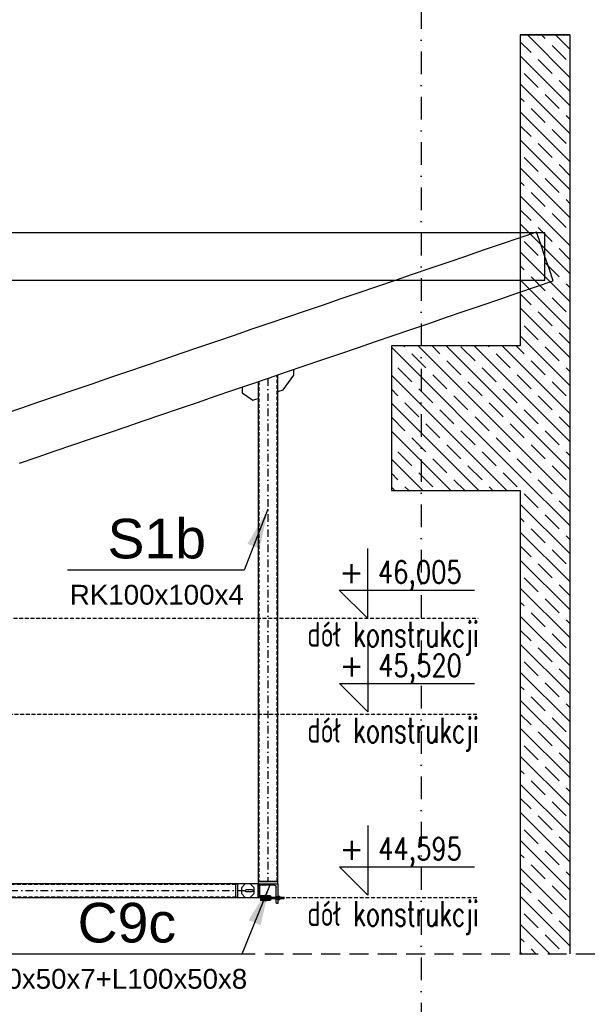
# Model space of a CAD drawing. Header units: millimetres. Extents: x -34919 to 306996, y -293018 to -145733.
# Tile 72 of 256: x 27130 to 30005, y -191294 to -186323. Entities that reach past the tile are written whole.
import ezdxf
from ezdxf.enums import TextEntityAlignment as Align

# ---------------------------------------------------------------- set-up
doc = ezdxf.new("R2010")
doc.units = ezdxf.units.MM
doc.header["$LTSCALE"] = 3
for name, pattern in [('DASHDOT', [25.4, 12.7, -6.35, 0, -6.35]), ('DASHED2', [9.525, 6.35, -3.175]), ('HIDDEN', [9.525, 6.35, -3.175])]:
    doc.linetypes.add(name, pattern=pattern)
for name, color, linetype, lineweight in [('-KONTURY', 7, 'Continuous', 18), ('OPISY', 2, 'Continuous', 13), ('SIATKA', 5, 'Continuous', 18)]:
    doc.layers.add(name, color=color, linetype=linetype, lineweight=lineweight)
for name, color, linetype in [('AR-----H0_HATCHES_RASTERIT', 8, 'Continuous'), ('ARF2000E0_BEARING_ROOF_KANTAVAT_KATTO', 7, 'Continuous'), ('ARF2000E0_LOAD_BEARING_KANTAVAT', 1, 'Continuous'), ('blaszki', 6, 'Continuous'), ('poziome 1', 7, 'Continuous'), ('slupki', 7, 'Continuous'), ('stezenia', 4, 'Continuous'), ('STĘŻENIA_OPIS', 4, 'Continuous')]:
    doc.layers.add(name, color=color, linetype=linetype)
doc.styles.add('ROMANS', font='romans.shx')
doc.styles.get("Standard").update_dxf_attribs({"font": 'arial.ttf', "height": 25})
doc.dimstyles.new('STANDARD-100', dxfattribs={"dimscale": 100, "dimtxt": 2, "dimasz": 2, "dimexe": 0, "dimexo": 0, "dimgap": 0.6, "dimtad": 1, "dimdec": 0, "dimzin": 12, "dimdsep": 46, "dimtxsty": 'Standard', "dimcen": 1, "dimclrd": 256, "dimclre": 256, "dimclrt": 2, "dimadec": 0, "dimazin": 0, "dimtfac": 1, "dimtdec": 0, "dimtmove": 0, "dimatfit": 3, "dimfxl": 0, "dimtolj": 1, "dimtzin": 0, "dimarcsym": 0})
pattern_1 = [(135, (57712.28, -235349.75), (70.71068, 70.71068), []), (135, (57641.78, -235349.75), (70.71068, 70.71068), [100, -50])]
pattern_2 = [(45, (-60706.325, -189215.194), (-6.7351921, 6.7351921), []), (45, (-60701.835, -189215.194), (-6.7351921, 6.7351921), [])]

# ---------------------------------------------------------------- blocks, each defined once
blk = doc.blocks.new('poziom')
at = {"color": 4}
for p, q in [((0, 1.176), (0, 0.076)), ((-0.446, 0.522), (1.685, 0.522)), ((-0.446, 0.522), (0, 0.076))]:
    blk.add_line(p, q, dxfattribs=at)
at = {"color": 2, "style": 'ROMANS', "width": 0.8}
blk.add_attdef('POZIOM', text='', height=0.35, dxfattribs=at).set_placement((0.824, 0.632), align=Align.CENTER)
at = {"color": 2, "style": 'ROMANS'}
blk.add_attdef('+', text='', height=0.35, dxfattribs=at).set_placement((-0.254, 0.632), align=Align.CENTER)
blk = doc.blocks.new('A$C0ED537D3')
at = {"layer": 'poziome 1', "color": 2, "extrusion": (0, 1, 0)}
blk.add_lwpolyline([(0, 0), (-50, 0)], dxfattribs=at)
at = {"layer": 'poziome 1', "color": 2, "extrusion": (-1, 0, 0)}
blk.add_lwpolyline([(3.5, 0), (0, 0)], dxfattribs=at)
for points, elevation in [([(0, 0), (100, 0)], -50), ([(95.5, 0), (17, 0)], -42)]:
    blk.add_lwpolyline(points, dxfattribs=dict(at, elevation=elevation))
at = {"layer": 'poziome 1', "color": 2, "extrusion": (0, 1, 0)}
for points, elevation in [([(-33, 0), (-4.5, 0)], -8), ([(-50, 0), (-46.5, 0)], -100)]:
    blk.add_lwpolyline(points, dxfattribs=dict(at, elevation=elevation))
at = {"layer": 'poziome 1', "color": 2, "extrusion": (0, 0, -1)}
for centre, radius, start, end in [((-4.5, -3.5), 4.5, 270, 0), ((-33, -17), 9, 90, 180), ((-46.5, -95.5), 4.5, 270, 0)]:
    blk.add_arc(centre, radius, start, end, dxfattribs=at)

msp = doc.modelspace()

# ---------------------------------------------------------------- hatches: boundary and pattern name
at = {"layer": '-KONTURY'}
h = msp.add_hatch(dxfattribs=at)
h.set_pattern_fill('ANSI31', color=256, scale=0.5, style=0)
h.set_pattern_definition([(45, (6638.2795, -105305.9482), (-1.122532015, 1.122532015), [])])
h.paths.add_polyline_path([(28362.113, -190754.748), (28362.113, -190753.548), (28359.313, -190750.748), (28345.613, -190750.748), (28345.613, -190754.748)])
h.paths.add_polyline_path([(28385.613, -190754.748), (28385.613, -190750.748), (28371.913, -190750.748), (28369.113, -190753.548), (28369.113, -190754.748)])
h = msp.add_hatch(dxfattribs=at)
h.set_pattern_fill('ANSI31', color=256, scale=0.5, angle=90, style=0)
h.set_pattern_definition([(135, (6588.9686, -105303.9482), (-1.122532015, -1.122532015), [])])
h.paths.add_polyline_path([(28362.113, -190758.748), (28345.613, -190758.748), (28345.613, -190762.748), (28362.113, -190762.748)])
h.paths.add_polyline_path([(28385.613, -190758.748), (28369.113, -190758.748), (28369.113, -190762.748), (28371.613, -190762.748), (28385.613, -190762.748)])
at = {"layer": 'AR-----H0_HATCHES_RASTERIT'}
h = msp.add_hatch(dxfattribs=at)
h.set_pattern_fill('JIS_STN_1E', color=256, scale=100, style=0)
h.set_pattern_definition(pattern_1)
h.paths.add_polyline_path([(29656.625, -191038.101), (29906.625, -191038.101), (29906.625, -186399.749), (29656.625, -186399.749)])
h = msp.add_hatch(dxfattribs=at)
h.set_pattern_fill('JIS_STN_1E', color=256, scale=100, style=0)
h.set_pattern_definition(pattern_1)
h.paths.add_polyline_path([(29006.625, -187969.749), (29656.625, -187969.749), (29656.625, -188699.749), (29006.625, -188699.749)])
at = {"layer": 'slupki'}
h = msp.add_hatch(dxfattribs=at)
h.set_pattern_fill('ANSI32', angle=360)
h.set_pattern_definition(pattern_2)
h.paths.add_polyline_path([(28383.125, -190684.749), (28383.125, -190686.66, -0.41421356), (28378.036, -190691.749), (28345.214, -190691.749, 0.41421356), (28340.125, -190696.838), (28340.125, -190749.66, -0.41421356), (28335.036, -190754.749), (28333.125, -190754.749), (28333.125, -190684.749)])
h = msp.add_hatch(dxfattribs=at)
h.set_pattern_fill('ANSI32', angle=360)
h.set_pattern_definition(pattern_2)
edge = h.paths.add_edge_path()
edge.add_line((28383.125, -190684.749), (28433.125, -190684.749))
edge = h.paths.add_edge_path()
edge.add_line((28416.125, -190692.749), (28387.625, -190692.749))
edge = h.paths.add_edge_path()
edge.add_line((28425.125, -190780.249), (28425.125, -190701.749))
edge = h.paths.add_edge_path()
edge.add_line((28433.125, -190684.749), (28433.125, -190784.749))
edge = h.paths.add_edge_path()
edge.add_ellipse((28416.125, -190701.749), major_axis=(0, 9), ratio=1, start_angle=270, end_angle=360, ccw=False)
edge = h.paths.add_edge_path()
edge.add_ellipse((28429.625, -190780.249), major_axis=(0, 4.5), ratio=1, start_angle=90, end_angle=180, ccw=False)
edge = h.paths.add_edge_path()
edge.add_line((28433.125, -190784.749), (28429.625, -190784.749))
edge = h.paths.add_edge_path()
edge.add_ellipse((28387.625, -190688.249), major_axis=(0, 4.5), ratio=1, start_angle=90, end_angle=180, ccw=False)
edge = h.paths.add_edge_path()
edge.add_line((28383.125, -190688.249), (28383.125, -190684.749))

# ---------------------------------------------------------------- linework, layer by layer
at = {"layer": '-KONTURY'}
for p, q in [((28345.613, -190747.749, 0), (28345.613, -190743.749, 0)), ((28345.613, -190743.749, 0), (28393.113, -190743.749, 0)), ((28393.113, -190747.749, 0), (28345.613, -190747.749, 0)), ((28345.613, -190769.749, 0), (28345.613, -190765.749, 0)), ((28345.613, -190765.749, 0), (28393.113, -190765.749, 0)), ((28393.113, -190769.749, 0), (28345.613, -190769.749, 0)), ((28362.113, -190753.548, 0), (28369.113, -190753.548, 0)), ((28362.113, -190762.748, 0), (28362.113, -190758.748, 0)), ((28365.613, -190747.749, 0), (28365.613, -190767.749, 0)), ((28369.113, -190762.748, 0), (28369.113, -190758.748, 0)), ((28395.113, -190763.749, 0), (28395.113, -190749.749, 0)), ((28399.113, -190749.749, 0), (28399.113, -190763.749, 0)), ((28433.125, -190748.749, 0), (28425.125, -190748.749, 0)), ((28433.125, -190764.749, 0), (28425.125, -190764.749, 0))]:
    msp.add_line(p, q, dxfattribs=at)
at = {"layer": '-KONTURY', "linetype": 'HIDDEN', "const_width": 3, "elevation": 0}
msp.add_lwpolyline([(28385.809, -190756.749), (24009.611, -190756.749)], dxfattribs=at)
at = {"layer": '-KONTURY', "elevation": 0}
for points in [[(28345.613, -190754.748), (28385.613, -190754.748), (28385.613, -190750.748), (28345.613, -190750.748)], [(28345.613, -190754.748), (28385.613, -190754.748), (28385.613, -190750.748), (28345.613, -190750.748)], [(28345.613, -190762.748), (28385.613, -190762.748), (28385.613, -190758.748), (28345.613, -190758.748)]]:
    msp.add_lwpolyline(points, close=True, dxfattribs=at)
at = {"layer": '-KONTURY', "extrusion": (0, 1, 0)}
for points, elevation in [([(-28375.613, 0), (-28355.613, 0)], -190769.749), ([(-28355.613, 0), (-28375.613, 0)], -190771.749), ([(-28394.513, 0), (-28395.113, 0)], -190749.049), ([(-28394.513, 0), (-28395.113, 0)], -190764.449), ([(-28433.025, 0), (-28435.225, 0)], -190756.749), ([(-28435.125, 0), (-28433.125, 0)], -190746.749), ([(-28433.125, 0), (-28435.125, 0)], -190766.749), ([(-28435.025, 0), (-28443.625, 0)], -190756.749), ([(-28436.245, 0), (-28442.405, 0)], -190747.509), ([(-28436.245, 0), (-28442.405, 0)], -190752.129), ([(-28436.245, 0), (-28442.405, 0)], -190761.369), ([(-28436.245, 0), (-28442.405, 0)], -190765.989)]:
    msp.add_lwpolyline(points, dxfattribs=dict(at, elevation=elevation))
at = {"layer": '-KONTURY', "extrusion": (1, 0, 0)}
for points, elevation in [([(-190769.749, 0), (-190771.749, 0)], 28355.613), ([(-190769.649, 0), (-190771.849, 0)], 28365.613), ([(-190771.749, 0), (-190769.749, 0)], 28375.613), ([(-190748.249, 0), (-190749.049, 0)], 28394.513), ([(-190764.449, 0), (-190765.249, 0)], 28394.513), ([(-190752.155, 0), (-190749.049, 0)], 28395.113), ([(-190761.343, 0), (-190752.155, 0)], 28395.113), ([(-190764.449, 0), (-190761.343, 0)], 28395.113), ([(-190751.749, 0), (-190761.749, 0)], 28399.613), ([(-190746.749, 0), (-190766.749, 0)], 28433.125), ([(-190766.749, 0), (-190746.749, 0)], 28435.125), ([(-190749.449, 0), (-190764.049, 0)], 28435.125), ([(-190749.449, 0), (-190764.049, 0)], 28443.525), ([(-190752.669, 0), (-190760.829, 0)], 28465.113)]:
    msp.add_lwpolyline(points, dxfattribs=dict(at, elevation=elevation))
at = {"layer": '-KONTURY', "elevation": 0}
for points in [[(28359.313, -190750.748), (28362.113, -190753.548), (28362.113, -190754.748)], [(28371.913, -190750.748), (28369.113, -190753.548), (28369.113, -190754.748)], [(28389.474, -190756.749), (28394.513, -190756.749)], [(28395.113, -190752.155), (28398.693, -190752.155)], [(28395.113, -190761.343), (28398.693, -190761.343)], [(28399.613, -190761.749), (28398.693, -190761.343)], [(28399.613, -190751.749), (28464.193, -190751.749)], [(28464.193, -190761.749), (28465.113, -190760.829)]]:
    msp.add_lwpolyline(points, dxfattribs=at)
at = {"layer": '-KONTURY', "extrusion": (4.74932e-13, -1, 0), "elevation": 190756.749}
msp.add_lwpolyline([(28388.613, 0), (28465.213, 0)], dxfattribs=at)
at = {"layer": '-KONTURY', "extrusion": (1, 8.55995e-13, 0), "elevation": 28388.713}
msp.add_lwpolyline([(-190748.249, 0), (-190765.249, 0)], dxfattribs=at)
at = {"layer": '-KONTURY', "extrusion": (1.25448e-12, -1, 0)}
for elevation in [190748.249, 190765.249]:
    msp.add_lwpolyline([(28394.513, 0), (28388.713, 0)], dxfattribs=dict(at, elevation=elevation))
at = {"layer": '-KONTURY', "extrusion": (1, 9.4493e-13, 0), "elevation": 28394.513}
msp.add_lwpolyline([(-190749.049, 0), (-190764.449, 0)], dxfattribs=at)
at = {"layer": '-KONTURY', "extrusion": (0.403632, -0.914921, 0), "elevation": 185985.863}
msp.add_lwpolyline([(-51010.062, 0), (-51011.068, 0)], dxfattribs=at)
at = {"layer": '-KONTURY', "extrusion": (-0.487829, -0.872939, 0), "elevation": 152661.38}
msp.add_lwpolyline([(117845.755, 0), (117844.701, 0)], dxfattribs=at)
at = {"layer": '-KONTURY', "extrusion": (-0.487829, 0.872939, 0), "elevation": -180376.791}
msp.add_lwpolyline([(68267.452, 0), (68268.506, 0)], dxfattribs=at)
at = {"layer": '-KONTURY', "extrusion": (4.44333e-13, -1, 0)}
for elevation in [190752.669, 190760.829]:
    msp.add_lwpolyline([(28399.613, 0), (28465.113, 0)], dxfattribs=dict(at, elevation=elevation))
at = {"layer": '-KONTURY', "extrusion": (4.50664e-13, -1, 0), "elevation": 190761.749}
msp.add_lwpolyline([(28399.613, 0), (28464.193, 0)], dxfattribs=at)
at = {"layer": '-KONTURY', "extrusion": (0.866025, -0.5, 0)}
for points, elevation in [([(-150974.066, 0), (-150976.306, 0)], 120000.265), ([(-150986.99, 0), (-150984.75, 0)], 120014.84)]:
    msp.add_lwpolyline(points, dxfattribs=dict(at, elevation=elevation))
at = {"layer": '-KONTURY', "extrusion": (0.866025, 0.5, 0)}
for points, elevation in [([(-179426.315, 0), (-179424.075, 0)], -70756.484), ([(-179413.391, 0), (-179415.631, 0)], -70741.909)]:
    msp.add_lwpolyline(points, dxfattribs=dict(at, elevation=elevation))
at = {"layer": '-KONTURY', "extrusion": (1, 1.45519e-12, 0), "elevation": 28464.193}
msp.add_lwpolyline([(-190751.749, 0), (-190761.749, 0)], dxfattribs=at)
at = {"layer": '-KONTURY', "extrusion": (-0.707107, -0.707107, 0), "elevation": 114754.631}
msp.add_lwpolyline([(155010.38, 0), (155009.079, 0)], dxfattribs=at)
at = {"layer": '-KONTURY'}
for centre, radius, start, end in [((28400.966, -190752.499, 0), 12.253, 159.705445, 200.294555), ((28400.966, -190760.999, 0), 12.253, 159.705445, 200.294555), ((28393.113, -190749.749, 0), 6, 0, 90), ((28393.113, -190749.749, 0), 2, 0, 90), ((28393.113, -190763.749, 0), 6, 270, 0), ((28393.113, -190763.749, 0), 2, 270, 0), ((28439.614, -190749.819, 0), 4.085, 154.438469, 214.438469), ((28450.794, -190756.749, 0), 15.265, 162.383031, 197.616969), ((28439.614, -190763.679, 0), 4.085, 145.561531, 205.561531), ((28439.036, -190749.819, 0), 4.085, 325.561531, 25.561531), ((28427.856, -190756.749, 0), 15.265, 342.383031, 17.616969), ((28439.036, -190763.679, 0), 4.085, 334.438469, 34.438469)]:
    msp.add_arc(centre, radius, start, end, dxfattribs=at)
at = {"color": 252, "linetype": 'DASHDOT', "ltscale": 3}
msp.add_line((29156.625, -150578.031), (29156.625, -201577.2), dxfattribs=at)
at = {"color": 4, "linetype": 'DASHED2'}
for p, q in [((-5676.685, -189344.749, 0), (29443.668, -189344.749, 0)), ((-5671.516, -189829.228, 0), (29441.729, -189829.228, 0)), ((21103.168, -190754.749, 0), (29441.729, -190754.749, 0))]:
    msp.add_line(p, q, dxfattribs=at)
at = {"color": 6, "elevation": 0}
msp.add_lwpolyline([(28268.625, -190754.749), (28333.125, -190754.749), (28333.125, -190684.749), (28268.625, -190684.749), (28248.625, -190704.749), (28248.625, -190734.749)], close=True, dxfattribs=at)
msp.add_lwpolyline([(28301.125, -190726.249), (28275.125, -190726.249, -1), (28275.125, -190713.249), (28301.125, -190713.249, -1)], format="xyb", close=True, dxfattribs=at)
at = {"layer": 'ARF2000E0_BEARING_ROOF_KANTAVAT_KATTO'}
for points in [[(29823.637, -187640.973), (29802.631, -187579.461), (29781.625, -187517.949), (29760.619, -187456.437), (29739.613, -187394.925), (29649.769, -187425.606), (29559.925, -187456.287), (29470.082, -187486.968), (29380.238, -187517.65), (29290.394, -187548.331), (29200.55, -187579.012), (29110.707, -187609.693), (29020.863, -187640.375), (28931.019, -187671.056), (28841.175, -187701.737), (28751.332, -187732.418), (28661.488, -187763.1), (28571.644, -187793.781), (28481.8, -187824.462), (28391.957, -187855.143), (28302.113, -187885.825), (28212.269, -187916.506), (28122.425, -187947.187), (28032.582, -187977.868), (27942.738, -188008.55), (27852.894, -188039.231), (27763.05, -188069.912), (27673.207, -188100.593), (27583.363, -188131.275), (27493.519, -188161.956), (27403.675, -188192.637), (27313.832, -188223.318), (27223.988, -188254), (27134.144, -188284.681), (27044.3, -188315.362)], [(29781.625, -187637.949), (29781.625, -187577.949), (29781.625, -187517.949), (29781.625, -187457.949), (29781.625, -187397.949), (29691.781, -187397.949), (29601.938, -187397.949), (29512.094, -187397.949), (29422.25, -187397.949), (29332.406, -187397.949), (29242.563, -187397.949), (29152.719, -187397.949), (29062.875, -187397.949), (28973.031, -187397.949), (28883.188, -187397.949), (28793.344, -187397.949), (28703.5, -187397.949), (28613.656, -187397.949), (28523.813, -187397.949), (28433.969, -187397.949), (28344.125, -187397.949), (28254.281, -187397.949), (28164.438, -187397.949), (28074.594, -187397.949), (27984.75, -187397.949), (27894.906, -187397.949), (27805.063, -187397.949), (27715.219, -187397.949), (27625.375, -187397.949), (27535.531, -187397.949), (27445.688, -187397.949), (27355.844, -187397.949), (27266, -187397.949), (27176.156, -187397.949), (27086.313, -187397.949)], [(27086.313, -187637.949), (27176.156, -187637.949), (27266, -187637.949), (27355.844, -187637.949), (27445.688, -187637.949), (27535.531, -187637.949), (27625.375, -187637.949), (27715.219, -187637.949), (27805.063, -187637.949), (27894.906, -187637.949), (27984.75, -187637.949), (28074.594, -187637.949), (28164.438, -187637.949), (28254.281, -187637.949), (28344.125, -187637.949), (28433.969, -187637.949), (28523.813, -187637.949), (28613.656, -187637.949), (28703.5, -187637.949), (28793.344, -187637.949), (28883.188, -187637.949), (28973.031, -187637.949), (29062.875, -187637.949), (29152.719, -187637.949), (29242.563, -187637.949), (29332.406, -187637.949), (29422.25, -187637.949), (29512.094, -187637.949), (29601.938, -187637.949), (29691.781, -187637.949), (29781.625, -187637.949)], [(27128.325, -188561.411), (27218.169, -188530.729), (27308.012, -188500.048), (27397.856, -188469.367), (27487.7, -188438.686), (27577.544, -188408.004), (27667.387, -188377.323), (27757.231, -188346.642), (27847.075, -188315.961), (27936.919, -188285.279), (28026.762, -188254.598), (28116.606, -188223.917), (28206.45, -188193.236), (28296.294, -188162.554), (28386.137, -188131.873), (28475.981, -188101.192), (28565.825, -188070.511), (28655.669, -188039.829), (28745.512, -188009.148), (28835.356, -187978.467), (28925.2, -187947.786), (29015.044, -187917.104), (29104.887, -187886.423), (29194.731, -187855.742), (29284.575, -187825.061), (29374.419, -187794.379), (29464.262, -187763.698), (29554.106, -187733.017), (29643.95, -187702.336), (29733.794, -187671.654), (29823.637, -187640.973)]]:
    msp.add_lwpolyline(points, dxfattribs=at)
at = {"layer": 'ARF2000E0_LOAD_BEARING_KANTAVAT'}
for p, q in [((29656.625, -186399.749, 0), (29656.625, -187969.75, 0)), ((29656.625, -186399.749, 0), (29906.625, -186399.749, 0)), ((29906.625, -186399.749, 0), (29906.625, -191038.101, 0)), ((29656.625, -186719.749, 0), (29656.625, -187969.75, 0)), ((29656.625, -188699.749, 0), (29656.625, -191038.101, 0))]:
    msp.add_line(p, q, dxfattribs=at)
at = {"layer": 'ARF2000E0_LOAD_BEARING_KANTAVAT', "elevation": 0}
for points in [[(29906.625, -186399.749), (29656.625, -186399.749), (29656.625, -186699.749)], [(29656.625, -187969.75), (29656.625, -187969.749), (29006.625, -187969.749), (29006.625, -188699.749), (29656.625, -188699.749)]]:
    msp.add_lwpolyline(points, dxfattribs=at)
at = {"layer": 'blaszki'}
for points in [[(28433.125, -188200.363), (28460.13, -188191.141), (28513.125, -188117.044), (28513.125, -188088.507)], [(28253.216, -188177.265), (28253.215, -188205.803), (28306.207, -188243.705), (28322.147, -188238.262), (28333.213, -188234.483)]]:
    msp.add_lwpolyline(points, dxfattribs=at)
at = {"layer": 'blaszki', "elevation": 0}
msp.add_lwpolyline([(28333.125, -190684.749), (28433.125, -190684.749), (28433.125, -190672.749), (28333.125, -190672.749)], close=True, dxfattribs=at)
at = {"layer": 'poziome 1', "linetype": 'HIDDEN', "ltscale": 5}
msp.add_lwpolyline([(30729.318, -183647.981), (-7495.118, -183647.981), (-7495.118, -191038.101), (30729.318, -191038.101)], close=True, dxfattribs=at)
at = {"layer": 'poziome 1', "color": 2, "elevation": 0}
msp.add_lwpolyline([(28333.125, -190684.749), (28383.125, -190684.749), (28383.125, -190686.66, -0.41421356), (28378.036, -190691.749), (28345.214, -190691.749, 0.41421356), (28340.125, -190696.838), (28340.125, -190749.66, -0.41421356), (28335.036, -190754.749), (28333.125, -190754.749)], format="xyb", close=True, dxfattribs=at)
at = {"layer": 'slupki', "color": 4, "linetype": 'DASHDOT'}
for p, q in [((28383.125, -188132.902, 0), (28383.125, -190672.749, 0)), ((24107.099, -190719.749, 0), (28288.125, -190719.749, 0))]:
    msp.add_line(p, q, dxfattribs=at)
at = {"layer": 'slupki', "linetype": 'HIDDEN'}
for p, q in [((28220.625, -190688.749, 0), (24174.599, -190688.749, 0)), ((24174.599, -190750.749, 0), (28220.625, -190750.749, 0))]:
    msp.add_line(p, q, dxfattribs=at)
at = {"layer": 'slupki', "color": 3, "elevation": 0}
for points in [[(28333.217, -188149.945), (28333.125, -190672.749), (28433.125, -190672.749), (28433.125, -188115.827)], [(28228.625, -190684.749), (24174.599, -190684.749), (24174.599, -190754.749), (28228.625, -190754.749)]]:
    msp.add_lwpolyline(points, dxfattribs=at)
at = {"layer": 'slupki', "linetype": 'HIDDEN', "elevation": 0}
for points in [[(28337.125, -188148.611), (28337.125, -190672.749)], [(28429.125, -190672.749), (28429.125, -188117.193)]]:
    msp.add_lwpolyline(points, dxfattribs=at)
at = {"layer": 'slupki', "color": 3, "elevation": 0}
msp.add_lwpolyline([(28220.625, -190684.749), (28228.625, -190684.749), (28228.625, -190754.749), (28220.625, -190754.749)], close=True, dxfattribs=at)
at = {"layer": 'slupki', "color": 3}
msp.add_lwpolyline([(28293.125, -190684.749), (28228.625, -190684.749), (28228.625, -190754.749), (28293.125, -190754.749), (28313.125, -190734.749), (28313.125, -190704.749)], close=True, dxfattribs=at)

# ---------------------------------------------------------------- block references
at = {"color": 4, "xscale": 320, "yscale": 320, "zscale": 320}
for p, values in [((28885.921, -189369.175, 0), {'POZIOM': '46,005', '+': '+'}), ((28887.031, -189840.807, 0), {'POZIOM': '45,520', '+': '+'}), ((28887.031, -190766.328, 0), {'POZIOM': '44,595', '+': '+'})]:
    msp.add_blockref('poziom', p, dxfattribs=at).add_auto_attribs(values)
at = {"layer": 'SIATKA', "color": 3}
msp.add_blockref('A$C0ED537D3', (28383.125, -190684.749, 0), dxfattribs=at)

# ---------------------------------------------------------------- texts
at = {"layer": 'OPISY', "color": 3, "style": 'ROMANS', "width": 0.7}
for p in [(29014.188, -189488.243, 0), (29014.188, -189972.723, 0), (29014.188, -190898.243, 0)]:
    msp.add_text('dół konstrukcji', height=125, dxfattribs=at).set_placement(p, align=Align.CENTER)
at = {"layer": 'STĘŻENIA_OPIS', "linetype": 'DASHDOT', "char_height": 200, "attachment_point": 5}
for s, insert in [('{\\farial|b0|i0|c238|p34;\\C3;S1b\\C256;\\P\\H0.5x;RK100x100x4}', (27821.766, -189059.737)), ('{\\farial|b0|i0|c238|p34;\\C3;^I^I\\C6;C9c\\C256;\\P\\H0.5x;L70x50x7+L100x50x8}', (27592.889, -190998.82, 0))]:
    msp.add_mtext(s, dxfattribs=dict(at, insert=insert))

# ---------------------------------------------------------------- leaders
at = {"layer": 'stezenia', "color": 3}
for points in [[(28383.125, -188794.244), (28263.098, -189102.115), (27371.697, -189102.115)], [(28391.035, -190695.779, 0), (28251.565, -191041.198, 0), (26876.838, -191041.198, 0)]]:
    msp.add_leader(points, dimstyle='STANDARD-100', override={"dimgap": 0.6, "dimtad": 0, "dimfxl": 1.25, "dimfxlon": 1}, dxfattribs=at)

doc.saveas('drawing.dxf')
